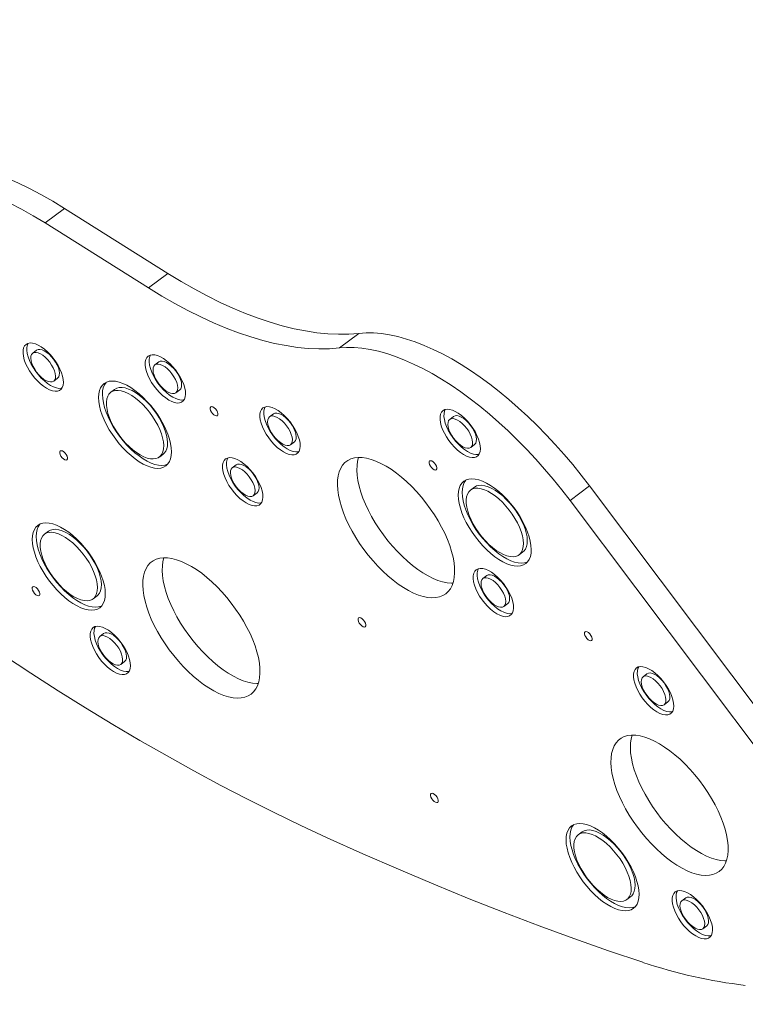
# Model space of a CAD drawing. Extents: x 5459245 to 5462690, y 5971016 to 5972523.
# Tile 174 of 198: x 5462454.671 to 5462455.065, y 5972218.264 to 5972218.8. Entities that reach past the tile are written whole.
import ezdxf

# ---------------------------------------------------------------- set-up
doc = ezdxf.new("R2010")
doc.units = 0
doc.layers.add('A_MAŁA ARCHITEKTURA', color=195, linetype='CONTINUOUS', lineweight=9)
doc.layers.add('ADT CCTV', color=102, linetype='CONTINUOUS')

# ---------------------------------------------------------------- blocks, each defined once
blk = doc.blocks.new('A$C8d9de67b')
at = {"layer": 'A_MAŁA ARCHITEKTURA', "linetype": 'Continuous'}
for p, q in [((958.5, -1035.89), (958.5, -1022.65)), ((1153.5, -1022.65), (958.5, -1022.65)), ((1153.5, -1035.89), (958.5, -1035.89)), ((884, -1059.07), (884, -1061.71)), ((903, -1061.71), (903, -1059.07)), ((1059, -1059.07), (1059, -1061.72)), ((1078, -1061.72), (1078, -1059.07)), ((816.92, -1086.34), (816.92, -1073.1)), ((921.5, -1073.15), (921.5, -1075.8)), ((965.5, -1075.8), (965.5, -1073.15)), ((964, -1096.63), (964, -1099.28)), ((983, -1099.28), (983, -1096.63)), ((1169, -1115.4), (1169, -1118.05)), ((1188, -1118.05), (1188, -1115.4)), ((728.49, -1136.48), (666.46, -1160.19)), ((728.49, -1149.72), (728.49, -1136.48)), ((824, -1136.53), (824, -1139.18)), ((843, -1139.18), (843, -1136.53)), ((1106.5, -1138.88), (1106.5, -1141.52)), ((1150.5, -1141.52), (1150.5, -1138.88)), ((728.49, -1149.72), (666.46, -1173.44)), ((666.46, -1173.44), (666.46, -1160.19)), ((764, -1169.4), (764, -1172.05)), ((783, -1172.05), (783, -1169.4)), ((834, -1169.4), (834, -1172.05)), ((853, -1172.05), (853, -1169.4)), ((761.5, -1197.56), (761.5, -1200.21)), ((805.5, -1200.21), (805.5, -1197.56)), ((719, -1218.69), (719, -1221.34)), ((738, -1221.34), (738, -1218.69)), ((801.5, -1272.68), (801.5, -1275.33)), ((845.5, -1275.33), (845.5, -1272.68)), ((864, -1282.06), (864, -1284.71)), ((883, -1284.71), (883, -1282.06))]:
    blk.add_line(p, q, dxfattribs=at)
at = {"layer": 'A_MAŁA ARCHITEKTURA', "linetype": 'Continuous', "flags": 128}
for points in [[(958.5, -1022.65), (951.16, -1022.73), (943.84, -1022.99), (936.56, -1023.42), (929.33, -1024.02), (922.17, -1024.79), (915.11, -1025.72), (908.15, -1026.82), (901.32, -1028.08), (894.63, -1029.5), (888.1, -1031.08), (881.75, -1032.8), (875.58, -1034.68), (869.63, -1036.69), (863.89, -1038.84), (858.4, -1041.12), (853.15, -1043.53), (848.16, -1046.06), (843.45, -1048.7), (839.02, -1051.45), (834.9, -1054.3), (831.08, -1057.25), (827.58, -1060.28), (824.41, -1063.38), (821.57, -1066.56), (819.07, -1069.8), (816.92, -1073.1)], [(958.5, -1035.89), (951.16, -1035.98), (943.84, -1036.24), (936.56, -1036.67), (929.33, -1037.27), (922.17, -1038.03), (915.11, -1038.97), (908.15, -1040.07), (901.32, -1041.33), (894.63, -1042.75), (888.1, -1044.32), (881.75, -1046.05), (875.58, -1047.92), (869.63, -1049.93), (863.89, -1052.08), (858.4, -1054.37), (853.15, -1056.78), (848.16, -1059.31), (843.45, -1061.95), (839.02, -1064.7), (834.9, -1067.55), (831.08, -1070.49), (827.58, -1073.52), (824.41, -1076.63), (821.57, -1079.81), (819.07, -1083.05), (816.92, -1086.34)], [(878, -1061.71), (878.18, -1060.6), (878.72, -1059.52), (879.61, -1058.49), (880.82, -1057.53), (882.33, -1056.67), (884.1, -1055.93), (886.1, -1055.32), (888.26, -1054.87), (890.55, -1054.57), (892.91, -1054.44), (895.28, -1054.49), (897.61, -1054.7), (899.84, -1055.07), (901.93, -1055.61), (903.81, -1056.28), (905.46, -1057.08), (906.82, -1058), (907.88, -1058.99), (908.59, -1060.06), (908.95, -1061.16), (908.95, -1062.27), (908.59, -1063.37), (907.88, -1064.43), (906.82, -1065.43), (905.46, -1066.34), (903.81, -1067.15), (901.93, -1067.82), (899.84, -1068.35), (897.61, -1068.73), (895.28, -1068.94), (892.91, -1068.99), (890.55, -1068.86), (888.26, -1068.56), (886.1, -1068.11), (884.1, -1067.5), (882.33, -1066.76), (880.82, -1065.9), (879.61, -1064.94), (878.72, -1063.91), (878.18, -1062.82), (878, -1061.71)], [(884, -1059.07), (884.18, -1058.2), (884.72, -1057.36), (885.6, -1056.59), (886.78, -1055.91), (888.22, -1055.36), (889.86, -1054.94), (891.65, -1054.69), (893.5, -1054.61), (895.35, -1054.69), (897.14, -1054.94), (898.78, -1055.36), (900.22, -1055.91), (901.4, -1056.59), (902.28, -1057.36), (902.82, -1058.2), (903, -1059.07), (903, -1059.07)], [(884, -1061.71), (884.18, -1060.84), (884.72, -1060.01), (885.6, -1059.24), (886.78, -1058.56), (888.22, -1058.01), (889.86, -1057.59), (891.65, -1057.34), (893.5, -1057.25), (895.35, -1057.34), (897.14, -1057.59), (898.78, -1058.01), (900.22, -1058.56), (901.4, -1059.24), (902.28, -1060.01), (902.82, -1060.84), (903, -1061.71), (902.82, -1062.58), (902.28, -1063.42), (901.4, -1064.19), (900.22, -1064.87), (898.78, -1065.42), (897.14, -1065.83), (895.35, -1066.09), (893.5, -1066.17), (891.65, -1066.09), (889.86, -1065.83), (888.22, -1065.42), (886.78, -1064.87), (885.6, -1064.19), (884.72, -1063.42), (884.18, -1062.58), (884, -1061.71)], [(1053, -1061.72), (1053.18, -1060.61), (1053.72, -1059.52), (1054.61, -1058.49), (1055.82, -1057.53), (1057.33, -1056.67), (1059.1, -1055.93), (1061.1, -1055.33), (1063.26, -1054.87), (1065.55, -1054.58), (1067.91, -1054.45), (1070.28, -1054.49), (1072.61, -1054.7), (1074.84, -1055.08), (1076.93, -1055.61), (1078.81, -1056.29), (1080.46, -1057.09), (1081.82, -1058), (1082.88, -1059), (1083.59, -1060.06), (1083.95, -1061.16), (1083.95, -1062.28), (1083.59, -1063.38), (1082.88, -1064.44), (1081.82, -1065.44), (1080.46, -1066.35), (1078.81, -1067.15), (1076.93, -1067.83), (1074.84, -1068.36), (1072.61, -1068.74), (1070.28, -1068.95), (1067.91, -1068.99), (1065.55, -1068.86), (1063.26, -1068.57), (1061.1, -1068.11), (1059.1, -1067.51), (1057.33, -1066.77), (1055.82, -1065.91), (1054.61, -1064.95), (1053.72, -1063.91), (1053.18, -1062.83), (1053, -1061.72)], [(1059, -1059.07), (1059.18, -1058.2), (1059.72, -1057.36), (1060.6, -1056.59), (1061.78, -1055.92), (1063.22, -1055.36), (1064.86, -1054.95), (1066.65, -1054.7), (1068.5, -1054.61), (1070.35, -1054.7), (1072.14, -1054.95), (1073.78, -1055.36), (1075.22, -1055.92), (1076.4, -1056.59), (1077.28, -1057.36), (1077.82, -1058.2), (1078, -1059.07), (1078, -1059.07)], [(1059, -1061.72), (1059.18, -1060.85), (1059.72, -1060.01), (1060.6, -1059.24), (1061.78, -1058.57), (1063.22, -1058.01), (1064.86, -1057.6), (1066.65, -1057.35), (1068.5, -1057.26), (1070.35, -1057.35), (1072.14, -1057.6), (1073.78, -1058.01), (1075.22, -1058.57), (1076.4, -1059.24), (1077.28, -1060.01), (1077.82, -1060.85), (1078, -1061.72), (1077.82, -1062.59), (1077.28, -1063.43), (1076.4, -1064.2), (1075.22, -1064.87), (1073.78, -1065.43), (1072.14, -1065.84), (1070.35, -1066.09), (1068.5, -1066.18), (1066.65, -1066.09), (1064.86, -1065.84), (1063.22, -1065.43), (1061.78, -1064.87), (1060.6, -1064.2), (1059.72, -1063.43), (1059.18, -1062.59), (1059, -1061.72)], [(908.74, -1060.39), (908.59, -1060.72), (907.88, -1061.79), (906.82, -1062.78), (905.46, -1063.69), (903.81, -1064.5), (901.93, -1065.17), (899.84, -1065.71), (897.61, -1066.08), (895.28, -1066.29), (892.91, -1066.34), (890.55, -1066.21), (888.26, -1065.91), (886.1, -1065.46), (884.1, -1064.85), (882.33, -1064.11), (880.82, -1063.25), (879.61, -1062.29), (878.72, -1061.26), (878.26, -1060.39)], [(915.5, -1075.8), (915.68, -1074.33), (916.2, -1072.87), (917.07, -1071.46), (918.27, -1070.09), (919.79, -1068.8), (921.61, -1067.6), (923.7, -1066.5), (926.04, -1065.52), (928.6, -1064.67), (931.35, -1063.95), (934.25, -1063.39), (937.27, -1062.98), (940.36, -1062.74), (943.5, -1062.65), (946.64, -1062.74), (949.73, -1062.98), (952.75, -1063.39), (955.65, -1063.95), (958.4, -1064.67), (960.96, -1065.52), (963.3, -1066.5), (965.39, -1067.6), (967.21, -1068.8), (968.73, -1070.09), (969.93, -1071.46), (970.8, -1072.87), (971.32, -1074.33), (971.5, -1075.8), (971.32, -1077.27), (970.8, -1078.72), (969.93, -1080.14), (968.73, -1081.5), (967.21, -1082.79), (965.39, -1083.99), (963.3, -1085.09), (960.96, -1086.08), (958.4, -1086.93), (955.65, -1087.64), (952.75, -1088.21), (949.73, -1088.61), (946.64, -1088.86), (943.5, -1088.94), (940.36, -1088.86), (937.27, -1088.61), (934.25, -1088.21), (931.35, -1087.64), (928.6, -1086.93), (926.04, -1086.08), (923.7, -1085.09), (921.61, -1083.99), (919.79, -1082.79), (918.27, -1081.5), (917.07, -1080.14), (916.2, -1078.72), (915.68, -1077.27), (915.5, -1075.8)], [(921.5, -1073.15), (921.68, -1071.83), (922.22, -1070.53), (923.11, -1069.27), (924.33, -1068.08), (925.87, -1066.97), (927.7, -1065.96), (929.78, -1065.07), (932.1, -1064.32), (934.59, -1063.7), (937.24, -1063.25), (939.99, -1062.95), (942.79, -1062.83), (945.61, -1062.87), (948.4, -1063.08), (951.1, -1063.46), (953.68, -1063.99), (956.09, -1064.68), (958.29, -1065.5), (960.25, -1066.45), (961.94, -1067.51), (963.32, -1068.67), (964.38, -1069.89), (965.09, -1071.17), (965.45, -1072.49), (965.5, -1073.15)], [(1083.74, -1060.39), (1083.59, -1060.73), (1082.88, -1061.79), (1081.82, -1062.79), (1080.46, -1063.7), (1078.81, -1064.5), (1076.93, -1065.18), (1074.84, -1065.71), (1072.61, -1066.09), (1070.28, -1066.3), (1067.91, -1066.34), (1065.55, -1066.21), (1063.26, -1065.92), (1061.1, -1065.46), (1059.1, -1064.86), (1057.33, -1064.12), (1055.82, -1063.26), (1054.61, -1062.3), (1053.72, -1061.27), (1053.26, -1060.39)], [(921.5, -1075.8), (921.68, -1074.48), (922.22, -1073.18), (923.11, -1071.92), (924.33, -1070.73), (925.87, -1069.62), (927.7, -1068.61), (929.78, -1067.72), (932.1, -1066.97), (934.59, -1066.35), (937.24, -1065.9), (939.99, -1065.6), (942.79, -1065.48), (945.61, -1065.52), (948.4, -1065.73), (951.1, -1066.11), (953.68, -1066.64), (956.09, -1067.33), (958.29, -1068.15), (960.25, -1069.1), (961.94, -1070.16), (963.32, -1071.32), (964.38, -1072.54), (965.09, -1073.82), (965.45, -1075.14), (965.45, -1076.46), (965.09, -1077.77), (964.38, -1079.05), (963.32, -1080.28), (961.94, -1081.43), (960.25, -1082.49), (958.29, -1083.44), (956.09, -1084.27), (953.68, -1084.96), (951.1, -1085.49), (948.4, -1085.87), (945.61, -1086.08), (942.79, -1086.12), (939.99, -1085.99), (937.24, -1085.7), (934.59, -1085.24), (932.1, -1084.63), (929.78, -1083.87), (927.7, -1082.98), (925.87, -1081.98), (924.33, -1080.87), (923.11, -1079.67), (922.22, -1078.42), (921.68, -1077.12), (921.5, -1075.8)], [(816.92, -1073.1), (813.97, -1077.71), (810.65, -1082.26), (806.96, -1086.74), (802.91, -1091.16), (798.49, -1095.5), (793.73, -1099.76), (788.62, -1103.93), (783.17, -1108.01), (777.39, -1111.98), (771.29, -1115.84), (764.88, -1119.6), (758.16, -1123.23), (751.16, -1126.74), (743.87, -1130.12), (736.31, -1133.37), (728.49, -1136.48)], [(971.36, -1074.47), (971.32, -1074.62), (970.8, -1076.07), (969.93, -1077.49), (968.73, -1078.85), (967.21, -1080.14), (965.39, -1081.35), (963.3, -1082.44), (960.96, -1083.43), (958.4, -1084.28), (955.65, -1084.99), (952.75, -1085.56), (949.73, -1085.96), (946.64, -1086.21), (943.5, -1086.29), (940.36, -1086.21), (937.27, -1085.96), (934.25, -1085.56), (931.35, -1084.99), (928.6, -1084.28), (926.04, -1083.43), (923.7, -1082.44), (921.61, -1081.35), (919.79, -1080.14), (918.27, -1078.85), (917.07, -1077.49), (916.2, -1076.07), (915.68, -1074.62), (915.64, -1074.47)], [(1026.5, -1072.28), (1026.32, -1071.8), (1025.8, -1071.37), (1025, -1071.06), (1024.02, -1070.89), (1022.98, -1070.89), (1022, -1071.06), (1021.2, -1071.37), (1020.68, -1071.8), (1020.5, -1072.28), (1020.68, -1072.76), (1021.2, -1073.18), (1022, -1073.5), (1022.98, -1073.66), (1024.02, -1073.66), (1025, -1073.5), (1025.8, -1073.18), (1026.32, -1072.76), (1026.5, -1072.28)], [(1168.5, -1092.23), (1168.32, -1090.36), (1167.8, -1088.51), (1166.92, -1086.69), (1165.71, -1084.91), (1164.17, -1083.18), (1162.3, -1081.53), (1160.14, -1079.96), (1157.69, -1078.49), (1154.97, -1077.13), (1152, -1075.88), (1148.81, -1074.76), (1145.42, -1073.78), (1141.86, -1072.94), (1138.16, -1072.26), (1134.34, -1071.73), (1130.44, -1071.36), (1126.48, -1071.15), (1122.5, -1071.11), (1118.53, -1071.23), (1114.6, -1071.52), (1110.74, -1071.97), (1106.97, -1072.58), (1103.34, -1073.34), (1099.86, -1074.25), (1096.57, -1075.3), (1093.49, -1076.49), (1090.64, -1077.8), (1088.05, -1079.21), (1085.74, -1080.74), (1083.73, -1082.35), (1082.02, -1084.04), (1080.64, -1085.79), (1079.6, -1087.59), (1078.9, -1089.43), (1078.54, -1091.3), (1078.54, -1093.16), (1078.9, -1095.03), (1079.6, -1096.87), (1080.64, -1098.67), (1082.02, -1100.42), (1083.73, -1102.11), (1085.74, -1103.72), (1088.05, -1105.24), (1090.64, -1106.66), (1093.49, -1107.97), (1096.57, -1109.15), (1099.86, -1110.21), (1103.34, -1111.12), (1106.97, -1111.88), (1110.74, -1112.49), (1114.6, -1112.94), (1118.53, -1113.23), (1122.5, -1113.35), (1126.48, -1113.31), (1130.44, -1113.1), (1134.34, -1112.73), (1138.16, -1112.2), (1141.86, -1111.52), (1145.42, -1110.68), (1148.81, -1109.7), (1152, -1108.58), (1154.97, -1107.33), (1157.69, -1105.97), (1160.14, -1104.5), (1162.3, -1102.93), (1164.17, -1101.28), (1165.71, -1099.55), (1166.92, -1097.77), (1167.8, -1095.95), (1168.32, -1094.1), (1168.5, -1092.23)], [(816.92, -1086.34), (813.97, -1090.95), (810.65, -1095.5), (806.96, -1099.99), (802.91, -1104.41), (798.49, -1108.75), (793.73, -1113.01), (788.62, -1117.18), (783.17, -1121.25), (777.39, -1125.22), (771.29, -1129.09), (764.88, -1132.84), (758.16, -1136.48), (751.16, -1139.99), (743.87, -1143.37), (736.31, -1146.61), (728.49, -1149.72)], [(901.5, -1084.01), (901.32, -1083.53), (900.8, -1083.11), (900, -1082.79), (899.02, -1082.63), (897.98, -1082.63), (897, -1082.79), (896.2, -1083.11), (895.68, -1083.53), (895.5, -1084.01), (895.68, -1084.5), (896.2, -1084.92), (897, -1085.23), (897.98, -1085.4), (899.02, -1085.4), (900, -1085.23), (900.8, -1084.92), (901.32, -1084.5), (901.5, -1084.01)], [(1080.77, -1085.61), (1082.02, -1087.18), (1083.73, -1088.87), (1085.74, -1090.48), (1088.05, -1092), (1090.64, -1093.42), (1093.49, -1094.73), (1096.57, -1095.91), (1099.86, -1096.96), (1103.34, -1097.87), (1106.97, -1098.63), (1110.74, -1099.24), (1114.6, -1099.69), (1118.53, -1099.98), (1122.5, -1100.11), (1126.48, -1100.07), (1130.44, -1099.86), (1134.34, -1099.49), (1138.16, -1098.96), (1141.86, -1098.27), (1145.42, -1097.44), (1148.81, -1096.45), (1152, -1095.33), (1154.97, -1094.09), (1157.69, -1092.72), (1160.14, -1091.25), (1162.3, -1089.68), (1164.17, -1088.03), (1165.71, -1086.31), (1166.23, -1085.61)], [(958, -1099.28), (958.18, -1098.17), (958.72, -1097.08), (959.61, -1096.05), (960.82, -1095.09), (962.33, -1094.23), (964.1, -1093.49), (966.1, -1092.88), (968.26, -1092.43), (970.55, -1092.13), (972.91, -1092.01), (975.28, -1092.05), (977.61, -1092.26), (979.84, -1092.64), (981.93, -1093.17), (983.81, -1093.84), (985.46, -1094.65), (986.82, -1095.56), (987.88, -1096.56), (988.59, -1097.62), (988.95, -1098.72), (988.95, -1099.83), (988.59, -1100.94), (987.88, -1102), (986.82, -1103), (985.46, -1103.91), (983.81, -1104.71), (981.93, -1105.39), (979.84, -1105.92), (977.61, -1106.29), (975.28, -1106.51), (972.91, -1106.55), (970.55, -1106.42), (968.26, -1106.13), (966.1, -1105.67), (964.1, -1105.06), (962.33, -1104.32), (960.82, -1103.46), (959.61, -1102.51), (958.72, -1101.47), (958.18, -1100.39), (958, -1099.28)], [(964, -1096.63), (964.18, -1095.76), (964.72, -1094.92), (965.6, -1094.15), (966.78, -1093.47), (968.22, -1092.92), (969.86, -1092.51), (971.65, -1092.25), (973.5, -1092.17), (975.35, -1092.25), (977.14, -1092.51), (978.78, -1092.92), (980.22, -1093.47), (981.4, -1094.15), (982.28, -1094.92), (982.82, -1095.76), (983, -1096.63), (983, -1096.63)], [(964, -1099.28), (964.18, -1098.41), (964.72, -1097.57), (965.6, -1096.8), (966.78, -1096.12), (968.22, -1095.57), (969.86, -1095.16), (971.65, -1094.9), (973.5, -1094.82), (975.35, -1094.9), (977.14, -1095.16), (978.78, -1095.57), (980.22, -1096.12), (981.4, -1096.8), (982.28, -1097.57), (982.82, -1098.41), (983, -1099.28), (982.82, -1100.15), (982.28, -1100.98), (981.4, -1101.75), (980.22, -1102.43), (978.78, -1102.99), (977.14, -1103.4), (975.35, -1103.65), (973.5, -1103.74), (971.65, -1103.65), (969.86, -1103.4), (968.22, -1102.99), (966.78, -1102.43), (965.6, -1101.75), (964.72, -1100.98), (964.18, -1100.15), (964, -1099.28)], [(958.5, -1120.4), (958.32, -1118.53), (957.8, -1116.68), (956.92, -1114.85), (955.71, -1113.07), (954.17, -1111.35), (952.3, -1109.7), (950.14, -1108.13), (947.69, -1106.66), (944.97, -1105.3), (942, -1104.05), (938.81, -1102.93), (935.42, -1101.95), (931.86, -1101.11), (928.16, -1100.42), (924.34, -1099.89), (920.44, -1099.52), (916.48, -1099.32), (912.5, -1099.28), (908.53, -1099.4), (904.6, -1099.69), (900.74, -1100.14), (896.97, -1100.75), (893.34, -1101.51), (889.86, -1102.42), (886.57, -1103.47), (883.49, -1104.66), (880.64, -1105.96), (878.05, -1107.38), (875.74, -1108.9), (873.73, -1110.52), (872.02, -1112.21), (870.64, -1113.96), (869.6, -1115.76), (868.9, -1117.6), (868.54, -1119.46), (868.54, -1121.33), (868.9, -1123.19), (869.6, -1125.03), (870.64, -1126.84), (872.02, -1128.59), (873.73, -1130.28), (875.74, -1131.89), (878.05, -1133.41), (880.64, -1134.83), (883.49, -1136.14), (886.57, -1137.32), (889.86, -1138.37), (893.34, -1139.28), (896.97, -1140.05), (900.74, -1140.66), (904.6, -1141.11), (908.53, -1141.4), (912.5, -1141.52), (916.48, -1141.48), (920.44, -1141.27), (924.34, -1140.9), (928.16, -1140.37), (931.86, -1139.69), (935.42, -1138.85), (938.81, -1137.87), (942, -1136.75), (944.97, -1135.5), (947.69, -1134.14), (950.14, -1132.66), (952.3, -1131.1), (954.17, -1129.44), (955.71, -1127.72), (956.92, -1125.94), (957.8, -1124.12), (958.32, -1122.27), (958.5, -1120.4)], [(988.74, -1097.95), (988.59, -1098.29), (987.88, -1099.35), (986.82, -1100.35), (985.46, -1101.26), (983.81, -1102.06), (981.93, -1102.74), (979.84, -1103.27), (977.61, -1103.64), (975.28, -1103.86), (972.91, -1103.9), (970.55, -1103.77), (968.26, -1103.48), (966.1, -1103.02), (964.1, -1102.42), (962.33, -1101.67), (960.82, -1100.81), (959.61, -1099.86), (958.72, -1098.82), (958.26, -1097.95)], [(1163, -1118.05), (1163.18, -1116.94), (1163.72, -1115.86), (1164.61, -1114.82), (1165.82, -1113.86), (1167.33, -1113), (1169.1, -1112.26), (1171.1, -1111.66), (1173.26, -1111.2), (1175.55, -1110.91), (1177.91, -1110.78), (1180.28, -1110.82), (1182.61, -1111.03), (1184.84, -1111.41), (1186.93, -1111.94), (1188.81, -1112.62), (1190.46, -1113.42), (1191.82, -1114.33), (1192.88, -1115.33), (1193.59, -1116.39), (1193.95, -1117.49), (1193.95, -1118.61), (1193.59, -1119.71), (1192.88, -1120.77), (1191.82, -1121.77), (1190.46, -1122.68), (1188.81, -1123.48), (1186.93, -1124.16), (1184.84, -1124.69), (1182.61, -1125.07), (1180.28, -1125.28), (1177.91, -1125.32), (1175.55, -1125.19), (1173.26, -1124.9), (1171.1, -1124.44), (1169.1, -1123.84), (1167.33, -1123.1), (1165.82, -1122.24), (1164.61, -1121.28), (1163.72, -1120.25), (1163.18, -1119.16), (1163, -1118.05)], [(1169, -1115.4), (1169.18, -1114.53), (1169.72, -1113.69), (1170.6, -1112.92), (1171.78, -1112.25), (1173.22, -1111.69), (1174.86, -1111.28), (1176.65, -1111.03), (1178.5, -1110.94), (1180.35, -1111.03), (1182.14, -1111.28), (1183.78, -1111.69), (1185.22, -1112.25), (1186.4, -1112.92), (1187.28, -1113.69), (1187.82, -1114.53), (1188, -1115.4), (1188, -1115.4)], [(870.77, -1113.78), (872.02, -1115.35), (873.73, -1117.04), (875.74, -1118.65), (878.05, -1120.17), (880.64, -1121.59), (883.49, -1122.9), (886.57, -1124.08), (889.86, -1125.13), (893.34, -1126.04), (896.97, -1126.8), (900.74, -1127.41), (904.6, -1127.86), (908.53, -1128.15), (912.5, -1128.27), (916.48, -1128.23), (920.44, -1128.03), (924.34, -1127.66), (928.16, -1127.13), (931.86, -1126.44), (935.42, -1125.6), (938.81, -1124.62), (942, -1123.5), (944.97, -1122.26), (947.69, -1120.89), (950.14, -1119.42), (952.3, -1117.85), (954.17, -1116.2), (955.71, -1114.48), (956.23, -1113.78)], [(1193.74, -1116.73), (1193.59, -1117.06), (1192.88, -1118.12), (1191.82, -1119.12), (1190.46, -1120.03), (1188.81, -1120.83), (1186.93, -1121.51), (1184.84, -1122.04), (1182.61, -1122.42), (1180.28, -1122.63), (1177.91, -1122.67), (1175.55, -1122.55), (1173.26, -1122.25), (1171.1, -1121.79), (1169.1, -1121.19), (1167.33, -1120.45), (1165.82, -1119.59), (1164.61, -1118.63), (1163.72, -1117.6), (1163.26, -1116.73)], [(1169, -1118.05), (1169.18, -1117.18), (1169.72, -1116.34), (1170.6, -1115.57), (1171.78, -1114.9), (1173.22, -1114.34), (1174.86, -1113.93), (1176.65, -1113.68), (1178.5, -1113.59), (1180.35, -1113.68), (1182.14, -1113.93), (1183.78, -1114.34), (1185.22, -1114.9), (1186.4, -1115.57), (1187.28, -1116.34), (1187.82, -1117.18), (1188, -1118.05), (1187.82, -1118.92), (1187.28, -1119.76), (1186.4, -1120.53), (1185.22, -1121.2), (1183.78, -1121.76), (1182.14, -1122.17), (1180.35, -1122.42), (1178.5, -1122.51), (1176.65, -1122.42), (1174.86, -1122.17), (1173.22, -1121.76), (1171.78, -1121.2), (1170.6, -1120.53), (1169.72, -1119.76), (1169.18, -1118.92), (1169, -1118.05)], [(1100.5, -1141.52), (1100.68, -1140.05), (1101.2, -1138.6), (1102.07, -1137.18), (1103.27, -1135.82), (1104.79, -1134.53), (1106.61, -1133.33), (1108.7, -1132.23), (1111.04, -1131.25), (1113.6, -1130.39), (1116.35, -1129.68), (1119.25, -1129.12), (1122.27, -1128.71), (1125.36, -1128.46), (1128.5, -1128.38), (1131.64, -1128.46), (1134.73, -1128.71), (1137.75, -1129.12), (1140.65, -1129.68), (1143.4, -1130.39), (1145.96, -1131.25), (1148.3, -1132.23), (1150.39, -1133.33), (1152.21, -1134.53), (1153.73, -1135.82), (1154.93, -1137.18), (1155.8, -1138.6), (1156.32, -1140.05), (1156.5, -1141.52), (1156.32, -1143), (1155.8, -1144.45), (1154.93, -1145.87), (1153.73, -1147.23), (1152.21, -1148.52), (1150.39, -1149.72), (1148.3, -1150.82), (1145.96, -1151.8), (1143.4, -1152.65), (1140.65, -1153.37), (1137.75, -1153.93), (1134.73, -1154.34), (1131.64, -1154.59), (1128.5, -1154.67), (1125.36, -1154.59), (1122.27, -1154.34), (1119.25, -1153.93), (1116.35, -1153.37), (1113.6, -1152.65), (1111.04, -1151.8), (1108.7, -1150.82), (1106.61, -1149.72), (1104.79, -1148.52), (1103.27, -1147.23), (1102.07, -1145.87), (1101.2, -1144.45), (1100.68, -1143), (1100.5, -1141.52)], [(1106.5, -1138.88), (1106.68, -1137.55), (1107.22, -1136.26), (1108.11, -1135), (1109.33, -1133.81), (1110.87, -1132.7), (1112.7, -1131.69), (1114.78, -1130.8), (1117.1, -1130.04), (1119.59, -1129.43), (1122.24, -1128.97), (1124.99, -1128.68), (1127.79, -1128.55), (1130.61, -1128.59), (1133.4, -1128.81), (1136.1, -1129.18), (1138.68, -1129.72), (1141.09, -1130.4), (1143.29, -1131.23), (1145.25, -1132.18), (1146.94, -1133.24), (1148.32, -1134.39), (1149.38, -1135.62), (1150.09, -1136.9), (1150.45, -1138.21), (1150.5, -1138.88)], [(818, -1139.18), (818.18, -1138.07), (818.72, -1136.98), (819.61, -1135.95), (820.82, -1134.99), (822.33, -1134.13), (824.1, -1133.39), (826.1, -1132.78), (828.26, -1132.33), (830.55, -1132.03), (832.91, -1131.91), (835.28, -1131.95), (837.61, -1132.16), (839.84, -1132.54), (841.93, -1133.07), (843.81, -1133.74), (845.46, -1134.55), (846.82, -1135.46), (847.88, -1136.46), (848.59, -1137.52), (848.95, -1138.62), (848.95, -1139.73), (848.59, -1140.83), (847.88, -1141.9), (846.82, -1142.9), (845.46, -1143.81), (843.81, -1144.61), (841.93, -1145.28), (839.84, -1145.82), (837.61, -1146.19), (835.28, -1146.41), (832.91, -1146.45), (830.55, -1146.32), (828.26, -1146.03), (826.1, -1145.57), (824.1, -1144.96), (822.33, -1144.22), (820.82, -1143.36), (819.61, -1142.41), (818.72, -1141.37), (818.18, -1140.29), (818, -1139.18)], [(824, -1136.53), (824.18, -1135.66), (824.72, -1134.82), (825.6, -1134.05), (826.78, -1133.37), (828.22, -1132.82), (829.86, -1132.41), (831.65, -1132.15), (833.5, -1132.07), (835.35, -1132.15), (837.14, -1132.41), (838.78, -1132.82), (840.22, -1133.37), (841.4, -1134.05), (842.28, -1134.82), (842.82, -1135.66), (843, -1136.53), (843, -1136.53)], [(824, -1139.18), (824.18, -1138.31), (824.72, -1137.47), (825.6, -1136.7), (826.78, -1136.02), (828.22, -1135.47), (829.86, -1135.06), (831.65, -1134.8), (833.5, -1134.72), (835.35, -1134.8), (837.14, -1135.06), (838.78, -1135.47), (840.22, -1136.02), (841.4, -1136.7), (842.28, -1137.47), (842.82, -1138.31), (843, -1139.18), (842.82, -1140.05), (842.28, -1140.88), (841.4, -1141.65), (840.22, -1142.33), (838.78, -1142.89), (837.14, -1143.3), (835.35, -1143.55), (833.5, -1143.64), (831.65, -1143.55), (829.86, -1143.3), (828.22, -1142.89), (826.78, -1142.33), (825.6, -1141.65), (824.72, -1140.88), (824.18, -1140.05), (824, -1139.18)], [(1106.5, -1141.52), (1106.68, -1140.2), (1107.22, -1138.9), (1108.11, -1137.65), (1109.33, -1136.46), (1110.87, -1135.35), (1112.7, -1134.34), (1114.78, -1133.45), (1117.1, -1132.69), (1119.59, -1132.08), (1122.24, -1131.62), (1124.99, -1131.33), (1127.79, -1131.2), (1130.61, -1131.24), (1133.4, -1131.45), (1136.1, -1131.83), (1138.68, -1132.37), (1141.09, -1133.05), (1143.29, -1133.88), (1145.25, -1134.83), (1146.94, -1135.89), (1148.32, -1137.04), (1149.38, -1138.27), (1150.09, -1139.55), (1150.45, -1140.86), (1150.45, -1142.19), (1150.09, -1143.5), (1149.38, -1144.78), (1148.32, -1146.01), (1146.94, -1147.16), (1145.25, -1148.22), (1143.29, -1149.17), (1141.09, -1150), (1138.68, -1150.68), (1136.1, -1151.22), (1133.4, -1151.59), (1130.61, -1151.8), (1127.79, -1151.85), (1124.99, -1151.72), (1122.24, -1151.43), (1119.59, -1150.97), (1117.1, -1150.36), (1114.78, -1149.6), (1112.7, -1148.71), (1110.87, -1147.7), (1109.33, -1146.59), (1108.11, -1145.4), (1107.22, -1144.14), (1106.68, -1142.84), (1106.5, -1141.52)], [(848.74, -1137.85), (848.59, -1138.19), (847.88, -1139.25), (846.82, -1140.25), (845.46, -1141.16), (843.81, -1141.96), (841.93, -1142.64), (839.84, -1143.17), (837.61, -1143.54), (835.28, -1143.76), (832.91, -1143.8), (830.55, -1143.67), (828.26, -1143.38), (826.1, -1142.92), (824.1, -1142.32), (822.33, -1141.57), (820.82, -1140.71), (819.61, -1139.76), (818.72, -1138.72), (818.26, -1137.85)], [(1156.36, -1140.2), (1156.32, -1140.35), (1155.8, -1141.8), (1154.93, -1143.22), (1153.73, -1144.58), (1152.21, -1145.87), (1150.39, -1147.07), (1148.3, -1148.17), (1145.96, -1149.15), (1143.4, -1150.01), (1140.65, -1150.72), (1137.75, -1151.28), (1134.73, -1151.69), (1131.64, -1151.94), (1128.5, -1152.02), (1125.36, -1151.94), (1122.27, -1151.69), (1119.25, -1151.28), (1116.35, -1150.72), (1113.6, -1150.01), (1111.04, -1149.15), (1108.7, -1148.17), (1106.61, -1147.07), (1104.79, -1145.87), (1103.27, -1144.58), (1102.07, -1143.22), (1101.2, -1141.8), (1100.68, -1140.35), (1100.64, -1140.2)], [(1025.72, -1251.63), (1044.39, -1241.34), (1062.76, -1230.93), (1080.85, -1220.41), (1098.64, -1209.78), (1116.13, -1199.05), (1133.32, -1188.2), (1150.2, -1177.26), (1166.78, -1166.2), (1183.06, -1155.05)], [(666.46, -1160.19), (659.47, -1162.98), (652.75, -1165.91), (646.3, -1168.98), (640.15, -1172.17), (634.29, -1175.48), (628.74, -1178.91), (623.51, -1182.45), (618.62, -1186.09), (614.06, -1189.82), (609.85, -1193.65), (606, -1197.55), (602.51, -1201.54), (599.39, -1205.58), (596.64, -1209.69), (594.28, -1213.85)], [(806.5, -1161.48), (806.32, -1160.99), (805.8, -1160.57), (805, -1160.26), (804.02, -1160.09), (802.98, -1160.09), (802, -1160.26), (801.2, -1160.57), (800.68, -1160.99), (800.5, -1161.48), (800.68, -1161.96), (801.2, -1162.38), (802, -1162.7), (802.98, -1162.86), (804.02, -1162.86), (805, -1162.7), (805.8, -1162.38), (806.32, -1161.96), (806.5, -1161.48)], [(758, -1172.05), (758.18, -1170.93), (758.72, -1169.85), (759.61, -1168.82), (760.82, -1167.86), (762.33, -1167), (764.1, -1166.26), (766.1, -1165.65), (768.26, -1165.2), (770.55, -1164.9), (772.91, -1164.77), (775.28, -1164.82), (777.61, -1165.03), (779.84, -1165.41), (781.93, -1165.94), (783.81, -1166.61), (785.46, -1167.42), (786.82, -1168.33), (787.88, -1169.33), (788.59, -1170.39), (788.95, -1171.49), (788.95, -1172.6), (788.59, -1173.7), (787.88, -1174.77), (786.82, -1175.76), (785.46, -1176.68), (783.81, -1177.48), (781.93, -1178.15), (779.84, -1178.69), (777.61, -1179.06), (775.28, -1179.27), (772.91, -1179.32), (770.55, -1179.19), (768.26, -1178.89), (766.1, -1178.44), (764.1, -1177.83), (762.33, -1177.09), (760.82, -1176.23), (759.61, -1175.27), (758.72, -1174.24), (758.18, -1173.16), (758, -1172.05)], [(764, -1169.4), (764.18, -1168.53), (764.72, -1167.69), (765.6, -1166.92), (766.78, -1166.24), (768.22, -1165.69), (769.86, -1165.28), (771.65, -1165.02), (773.5, -1164.94), (775.35, -1165.02), (777.14, -1165.28), (778.78, -1165.69), (780.22, -1166.24), (781.4, -1166.92), (782.28, -1167.69), (782.82, -1168.53), (783, -1169.4), (783, -1169.4)], [(828, -1172.05), (828.18, -1170.93), (828.72, -1169.85), (829.61, -1168.82), (830.82, -1167.86), (832.33, -1167), (834.1, -1166.26), (836.1, -1165.65), (838.26, -1165.2), (840.55, -1164.9), (842.91, -1164.77), (845.28, -1164.82), (847.61, -1165.03), (849.84, -1165.41), (851.93, -1165.94), (853.81, -1166.61), (855.46, -1167.42), (856.82, -1168.33), (857.88, -1169.33), (858.59, -1170.39), (858.95, -1171.49), (858.95, -1172.6), (858.59, -1173.7), (857.88, -1174.77), (856.82, -1175.76), (855.46, -1176.68), (853.81, -1177.48), (851.93, -1178.15), (849.84, -1178.69), (847.61, -1179.06), (845.28, -1179.27), (842.91, -1179.32), (840.55, -1179.19), (838.26, -1178.89), (836.1, -1178.44), (834.1, -1177.83), (832.33, -1177.09), (830.82, -1176.23), (829.61, -1175.27), (828.72, -1174.24), (828.18, -1173.16), (828, -1172.05)], [(834, -1169.4), (834.18, -1168.53), (834.72, -1167.69), (835.6, -1166.92), (836.78, -1166.24), (838.22, -1165.69), (839.86, -1165.28), (841.65, -1165.02), (843.5, -1164.94), (845.35, -1165.02), (847.14, -1165.28), (848.78, -1165.69), (850.22, -1166.24), (851.4, -1166.92), (852.28, -1167.69), (852.82, -1168.53), (853, -1169.4), (853, -1169.4)], [(946.5, -1166.17), (946.32, -1165.69), (945.8, -1165.27), (945, -1164.95), (944.02, -1164.78), (942.98, -1164.78), (942, -1164.95), (941.2, -1165.27), (940.68, -1165.69), (940.5, -1166.17), (940.68, -1166.65), (941.2, -1167.08), (942, -1167.39), (942.98, -1167.56), (944.02, -1167.56), (945, -1167.39), (945.8, -1167.08), (946.32, -1166.65), (946.5, -1166.17)], [(788.74, -1170.72), (788.59, -1171.05), (787.88, -1172.12), (786.82, -1173.11), (785.46, -1174.03), (783.81, -1174.83), (781.93, -1175.5), (779.84, -1176.04), (777.61, -1176.41), (775.28, -1176.63), (772.91, -1176.67), (770.55, -1176.54), (768.26, -1176.24), (766.1, -1175.79), (764.1, -1175.18), (762.33, -1174.44), (760.82, -1173.58), (759.61, -1172.63), (758.72, -1171.59), (758.26, -1170.72)], [(764, -1172.05), (764.18, -1171.18), (764.72, -1170.34), (765.6, -1169.57), (766.78, -1168.89), (768.22, -1168.34), (769.86, -1167.92), (771.65, -1167.67), (773.5, -1167.59), (775.35, -1167.67), (777.14, -1167.92), (778.78, -1168.34), (780.22, -1168.89), (781.4, -1169.57), (782.28, -1170.34), (782.82, -1171.18), (783, -1172.05), (782.82, -1172.92), (782.28, -1173.75), (781.4, -1174.52), (780.22, -1175.2), (778.78, -1175.75), (777.14, -1176.17), (775.35, -1176.42), (773.5, -1176.51), (771.65, -1176.42), (769.86, -1176.17), (768.22, -1175.75), (766.78, -1175.2), (765.6, -1174.52), (764.72, -1173.75), (764.18, -1172.92), (764, -1172.05)], [(858.74, -1170.72), (858.59, -1171.05), (857.88, -1172.12), (856.82, -1173.11), (855.46, -1174.03), (853.81, -1174.83), (851.93, -1175.5), (849.84, -1176.04), (847.61, -1176.41), (845.28, -1176.63), (842.91, -1176.67), (840.55, -1176.54), (838.26, -1176.24), (836.1, -1175.79), (834.1, -1175.18), (832.33, -1174.44), (830.82, -1173.58), (829.61, -1172.63), (828.72, -1171.59), (828.26, -1170.72)], [(834, -1172.05), (834.18, -1171.18), (834.72, -1170.34), (835.6, -1169.57), (836.78, -1168.89), (838.22, -1168.34), (839.86, -1167.92), (841.65, -1167.67), (843.5, -1167.59), (845.35, -1167.67), (847.14, -1167.92), (848.78, -1168.34), (850.22, -1168.89), (851.4, -1169.57), (852.28, -1170.34), (852.82, -1171.18), (853, -1172.05), (852.82, -1172.92), (852.28, -1173.75), (851.4, -1174.52), (850.22, -1175.2), (848.78, -1175.75), (847.14, -1176.17), (845.35, -1176.42), (843.5, -1176.51), (841.65, -1176.42), (839.86, -1176.17), (838.22, -1175.75), (836.78, -1175.2), (835.6, -1174.52), (834.72, -1173.75), (834.18, -1172.92), (834, -1172.05)], [(666.46, -1173.44), (659.47, -1176.23), (652.75, -1179.16), (646.3, -1182.22), (640.15, -1185.41), (634.29, -1188.72), (628.74, -1192.15), (623.51, -1195.69), (618.62, -1199.33), (614.06, -1203.07), (609.85, -1206.89), (606, -1210.8), (602.51, -1214.78), (599.39, -1218.83), (596.64, -1222.94), (594.28, -1227.1)], [(755.5, -1200.21), (755.68, -1198.74), (756.2, -1197.29), (757.07, -1195.87), (758.27, -1194.51), (759.79, -1193.22), (761.61, -1192.02), (763.7, -1190.92), (766.04, -1189.94), (768.6, -1189.08), (771.35, -1188.37), (774.25, -1187.81), (777.27, -1187.4), (780.36, -1187.15), (783.5, -1187.07), (786.64, -1187.15), (789.73, -1187.4), (792.75, -1187.81), (795.65, -1188.37), (798.4, -1189.08), (800.96, -1189.94), (803.3, -1190.92), (805.39, -1192.02), (807.21, -1193.22), (808.73, -1194.51), (809.93, -1195.87), (810.8, -1197.29), (811.32, -1198.74), (811.5, -1200.21), (811.32, -1201.69), (810.8, -1203.14), (809.93, -1204.56), (808.73, -1205.92), (807.21, -1207.21), (805.39, -1208.41), (803.3, -1209.51), (800.96, -1210.49), (798.4, -1211.34), (795.65, -1212.06), (792.75, -1212.62), (789.73, -1213.03), (786.64, -1213.28), (783.5, -1213.36), (780.36, -1213.28), (777.27, -1213.03), (774.25, -1212.62), (771.35, -1212.06), (768.6, -1211.34), (766.04, -1210.49), (763.7, -1209.51), (761.61, -1208.41), (759.79, -1207.21), (758.27, -1205.92), (757.07, -1204.56), (756.2, -1203.14), (755.68, -1201.69), (755.5, -1200.21)], [(761.5, -1197.56), (761.68, -1196.24), (762.22, -1194.94), (763.11, -1193.69), (764.33, -1192.5), (765.87, -1191.39), (767.7, -1190.38), (769.78, -1189.49), (772.1, -1188.73), (774.59, -1188.12), (777.24, -1187.66), (779.99, -1187.37), (782.79, -1187.24), (785.61, -1187.28), (788.4, -1187.5), (791.1, -1187.87), (793.68, -1188.41), (796.09, -1189.09), (798.29, -1189.92), (800.25, -1190.87), (801.94, -1191.93), (803.32, -1193.08), (804.38, -1194.31), (805.09, -1195.59), (805.45, -1196.9), (805.5, -1197.56)], [(761.5, -1200.21), (761.68, -1198.89), (762.22, -1197.59), (763.11, -1196.34), (764.33, -1195.15), (765.87, -1194.04), (767.7, -1193.03), (769.78, -1192.14), (772.1, -1191.38), (774.59, -1190.77), (777.24, -1190.31), (779.99, -1190.02), (782.79, -1189.89), (785.61, -1189.93), (788.4, -1190.14), (791.1, -1190.52), (793.68, -1191.06), (796.09, -1191.74), (798.29, -1192.57), (800.25, -1193.52), (801.94, -1194.58), (803.32, -1195.73), (804.38, -1196.96), (805.09, -1198.24), (805.45, -1199.55), (805.45, -1200.88), (805.09, -1202.19), (804.38, -1203.47), (803.32, -1204.69), (801.94, -1205.85), (800.25, -1206.91), (798.29, -1207.86), (796.09, -1208.68), (793.68, -1209.37), (791.1, -1209.91), (788.4, -1210.28), (785.61, -1210.49), (782.79, -1210.54), (779.99, -1210.41), (777.24, -1210.11), (774.59, -1209.66), (772.1, -1209.05), (769.78, -1208.29), (767.7, -1207.4), (765.87, -1206.39), (764.33, -1205.28), (763.11, -1204.09), (762.22, -1202.83), (761.68, -1201.53), (761.5, -1200.21)], [(1046.5, -1191.99), (1046.32, -1191.51), (1045.8, -1191.09), (1045, -1190.77), (1044.02, -1190.61), (1042.98, -1190.61), (1042, -1190.77), (1041.2, -1191.09), (1040.68, -1191.51), (1040.5, -1191.99), (1040.68, -1192.47), (1041.2, -1192.9), (1042, -1193.21), (1042.98, -1193.38), (1044.02, -1193.38), (1045, -1193.21), (1045.8, -1192.9), (1046.32, -1192.47), (1046.5, -1191.99)], [(811.36, -1198.89), (811.32, -1199.04), (810.8, -1200.49), (809.93, -1201.91), (808.73, -1203.27), (807.21, -1204.56), (805.39, -1205.76), (803.3, -1206.86), (800.96, -1207.84), (798.4, -1208.7), (795.65, -1209.41), (792.75, -1209.97), (789.73, -1210.38), (786.64, -1210.63), (783.5, -1210.71), (780.36, -1210.63), (777.27, -1210.38), (774.25, -1209.97), (771.35, -1209.41), (768.6, -1208.7), (766.04, -1207.84), (763.7, -1206.86), (761.61, -1205.76), (759.79, -1204.56), (758.27, -1203.27), (757.07, -1201.91), (756.2, -1200.49), (755.68, -1199.04), (755.64, -1198.89)], [(713, -1221.34), (713.18, -1220.23), (713.72, -1219.14), (714.61, -1218.11), (715.82, -1217.15), (717.33, -1216.29), (719.1, -1215.55), (721.1, -1214.95), (723.26, -1214.49), (725.55, -1214.2), (727.91, -1214.07), (730.28, -1214.11), (732.61, -1214.32), (734.84, -1214.7), (736.93, -1215.23), (738.81, -1215.91), (740.46, -1216.71), (741.82, -1217.62), (742.88, -1218.62), (743.59, -1219.68), (743.95, -1220.78), (743.95, -1221.9), (743.59, -1223), (742.88, -1224.06), (741.82, -1225.06), (740.46, -1225.97), (738.81, -1226.77), (736.93, -1227.45), (734.84, -1227.98), (732.61, -1228.36), (730.28, -1228.57), (727.91, -1228.61), (725.55, -1228.48), (723.26, -1228.19), (721.1, -1227.73), (719.1, -1227.13), (717.33, -1226.39), (715.82, -1225.53), (714.61, -1224.57), (713.72, -1223.54), (713.18, -1222.45), (713, -1221.34)], [(719, -1218.69), (719.18, -1217.82), (719.72, -1216.98), (720.6, -1216.21), (721.78, -1215.54), (723.22, -1214.98), (724.86, -1214.57), (726.65, -1214.32), (728.5, -1214.23), (730.35, -1214.32), (732.14, -1214.57), (733.78, -1214.98), (735.22, -1215.54), (736.4, -1216.21), (737.28, -1216.98), (737.82, -1217.82), (738, -1218.69), (738, -1218.69)], [(743.74, -1220.02), (743.59, -1220.35), (742.88, -1221.41), (741.82, -1222.41), (740.46, -1223.32), (738.81, -1224.12), (736.93, -1224.8), (734.84, -1225.33), (732.61, -1225.71), (730.28, -1225.92), (727.91, -1225.96), (725.55, -1225.83), (723.26, -1225.54), (721.1, -1225.08), (719.1, -1224.48), (717.33, -1223.74), (715.82, -1222.88), (714.61, -1221.92), (713.72, -1220.89), (713.26, -1220.02)], [(719, -1221.34), (719.18, -1220.47), (719.72, -1219.63), (720.6, -1218.86), (721.78, -1218.19), (723.22, -1217.63), (724.86, -1217.22), (726.65, -1216.97), (728.5, -1216.88), (730.35, -1216.97), (732.14, -1217.22), (733.78, -1217.63), (735.22, -1218.19), (736.4, -1218.86), (737.28, -1219.63), (737.82, -1220.47), (738, -1221.34), (737.82, -1222.21), (737.28, -1223.05), (736.4, -1223.82), (735.22, -1224.49), (733.78, -1225.05), (732.14, -1225.46), (730.35, -1225.71), (728.5, -1225.8), (726.65, -1225.71), (724.86, -1225.46), (723.22, -1225.05), (721.78, -1224.49), (720.6, -1223.82), (719.72, -1223.05), (719.18, -1222.21), (719, -1221.34)], [(938.5, -1237.77), (938.32, -1235.9), (937.8, -1234.05), (936.92, -1232.22), (935.71, -1230.44), (934.17, -1228.72), (932.3, -1227.07), (930.14, -1225.5), (927.69, -1224.03), (924.97, -1222.66), (922, -1221.42), (918.81, -1220.3), (915.42, -1219.32), (911.86, -1218.48), (908.16, -1217.79), (904.34, -1217.26), (900.44, -1216.89), (896.48, -1216.69), (892.5, -1216.64), (888.53, -1216.77), (884.6, -1217.06), (880.74, -1217.51), (876.97, -1218.12), (873.34, -1218.88), (869.86, -1219.79), (866.57, -1220.84), (863.49, -1222.02), (860.64, -1223.33), (858.05, -1224.75), (855.74, -1226.27), (853.73, -1227.88), (852.02, -1229.57), (850.64, -1231.33), (849.6, -1233.13), (848.9, -1234.97), (848.54, -1236.83), (848.54, -1238.7), (848.9, -1240.56), (849.6, -1242.4), (850.64, -1244.21), (852.02, -1245.96), (853.73, -1247.65), (855.74, -1249.26), (858.05, -1250.78), (860.64, -1252.2), (863.49, -1253.51), (866.57, -1254.69), (869.86, -1255.74), (873.34, -1256.65), (876.97, -1257.42), (880.74, -1258.02), (884.6, -1258.47), (888.53, -1258.76), (892.5, -1258.89), (896.48, -1258.85), (900.44, -1258.64), (904.34, -1258.27), (908.16, -1257.74), (911.86, -1257.05), (915.42, -1256.22), (918.81, -1255.23), (922, -1254.12), (924.97, -1252.87), (927.69, -1251.5), (930.14, -1250.03), (932.3, -1248.46), (934.17, -1246.81), (935.71, -1245.09), (936.92, -1243.31), (937.8, -1241.49), (938.32, -1239.63), (938.5, -1237.77)], [(850.77, -1231.14), (852.02, -1232.71), (853.73, -1234.4), (855.74, -1236.01), (858.05, -1237.54), (860.64, -1238.96), (863.49, -1240.26), (866.57, -1241.45), (869.86, -1242.5), (873.34, -1243.41), (876.97, -1244.17), (880.74, -1244.78), (884.6, -1245.23), (888.53, -1245.52), (892.5, -1245.64), (896.48, -1245.6), (900.44, -1245.39), (904.34, -1245.03), (908.16, -1244.5), (911.86, -1243.81), (915.42, -1242.97), (918.81, -1241.99), (922, -1240.87), (924.97, -1239.62), (927.69, -1238.26), (930.14, -1236.79), (932.3, -1235.22), (934.17, -1233.57), (935.71, -1231.84), (936.23, -1231.14)], [(776.5, -1241.29), (776.32, -1240.81), (775.8, -1240.38), (775, -1240.07), (774.02, -1239.9), (772.98, -1239.9), (772, -1240.07), (771.2, -1240.38), (770.68, -1240.81), (770.5, -1241.29), (770.68, -1241.77), (771.2, -1242.19), (772, -1242.51), (772.98, -1242.67), (774.02, -1242.67), (775, -1242.51), (775.8, -1242.19), (776.32, -1241.77), (776.5, -1241.29)], [(661.05, -1384.6), (679.88, -1380.1), (698.54, -1375.44), (717.01, -1370.63), (735.29, -1365.66), (753.38, -1360.53), (771.26, -1355.25), (788.95, -1349.83), (806.42, -1344.25), (823.67, -1338.52), (840.7, -1332.66), (857.5, -1326.64), (874.07, -1320.49), (890.4, -1314.19), (906.48, -1307.76), (922.31, -1301.2), (937.89, -1294.5), (953.21, -1287.67), (968.26, -1280.71), (983.04, -1273.62), (997.55, -1266.41), (1011.78, -1259.08), (1025.72, -1251.63)], [(795.5, -1275.33), (795.68, -1273.86), (796.2, -1272.4), (797.07, -1270.99), (798.27, -1269.63), (799.79, -1268.34), (801.61, -1267.13), (803.7, -1266.03), (806.04, -1265.05), (808.6, -1264.2), (811.35, -1263.49), (814.25, -1262.92), (817.27, -1262.51), (820.36, -1262.27), (823.5, -1262.18), (826.64, -1262.27), (829.73, -1262.51), (832.75, -1262.92), (835.65, -1263.49), (838.4, -1264.2), (840.96, -1265.05), (843.3, -1266.03), (845.39, -1267.13), (847.21, -1268.34), (848.73, -1269.63), (849.93, -1270.99), (850.8, -1272.4), (851.32, -1273.86), (851.5, -1275.33), (851.32, -1276.8), (850.8, -1278.25), (849.93, -1279.67), (848.73, -1281.03), (847.21, -1282.32), (845.39, -1283.52), (843.3, -1284.62), (840.96, -1285.61), (838.4, -1286.46), (835.65, -1287.17), (832.75, -1287.74), (829.73, -1288.14), (826.64, -1288.39), (823.5, -1288.47), (820.36, -1288.39), (817.27, -1288.14), (814.25, -1287.74), (811.35, -1287.17), (808.6, -1286.46), (806.04, -1285.61), (803.7, -1284.62), (801.61, -1283.52), (799.79, -1282.32), (798.27, -1281.03), (797.07, -1279.67), (796.2, -1278.25), (795.68, -1276.8), (795.5, -1275.33)], [(801.5, -1272.68), (801.68, -1271.36), (802.22, -1270.06), (803.11, -1268.8), (804.33, -1267.61), (805.87, -1266.5), (807.7, -1265.49), (809.78, -1264.61), (812.1, -1263.85), (814.59, -1263.24), (817.24, -1262.78), (819.99, -1262.48), (822.79, -1262.36), (825.61, -1262.4), (828.4, -1262.61), (831.1, -1262.99), (833.68, -1263.52), (836.09, -1264.21), (838.29, -1265.03), (840.25, -1265.98), (841.94, -1267.05), (843.32, -1268.2), (844.38, -1269.43), (845.09, -1270.71), (845.45, -1272.02), (845.5, -1272.68)], [(801.5, -1275.33), (801.68, -1274.01), (802.22, -1272.71), (803.11, -1271.45), (804.33, -1270.26), (805.87, -1269.15), (807.7, -1268.14), (809.78, -1267.25), (812.1, -1266.5), (814.59, -1265.88), (817.24, -1265.43), (819.99, -1265.13), (822.79, -1265.01), (825.61, -1265.05), (828.4, -1265.26), (831.1, -1265.64), (833.68, -1266.17), (836.09, -1266.86), (838.29, -1267.68), (840.25, -1268.63), (841.94, -1269.69), (843.32, -1270.85), (844.38, -1272.07), (845.09, -1273.35), (845.45, -1274.67), (845.45, -1275.99), (845.09, -1277.3), (844.38, -1278.58), (843.32, -1279.81), (841.94, -1280.96), (840.25, -1282.02), (838.29, -1282.97), (836.09, -1283.8), (833.68, -1284.49), (831.1, -1285.02), (828.4, -1285.4), (825.61, -1285.61), (822.79, -1285.65), (819.99, -1285.52), (817.24, -1285.23), (814.59, -1284.77), (812.1, -1284.16), (809.78, -1283.4), (807.7, -1282.51), (805.87, -1281.51), (804.33, -1280.4), (803.11, -1279.2), (802.22, -1277.95), (801.68, -1276.65), (801.5, -1275.33)], [(851.36, -1274), (851.32, -1274.15), (850.8, -1275.61), (849.93, -1277.02), (848.73, -1278.38), (847.21, -1279.67), (845.39, -1280.88), (843.3, -1281.98), (840.96, -1282.96), (838.4, -1283.81), (835.65, -1284.52), (832.75, -1285.09), (829.73, -1285.5), (826.64, -1285.74), (823.5, -1285.83), (820.36, -1285.74), (817.27, -1285.5), (814.25, -1285.09), (811.35, -1284.52), (808.6, -1283.81), (806.04, -1282.96), (803.7, -1281.98), (801.61, -1280.88), (799.79, -1279.67), (798.27, -1278.38), (797.07, -1277.02), (796.2, -1275.61), (795.68, -1274.15), (795.64, -1274)], [(858, -1284.71), (858.18, -1283.6), (858.72, -1282.52), (859.61, -1281.48), (860.82, -1280.53), (862.33, -1279.67), (864.1, -1278.93), (866.1, -1278.32), (868.26, -1277.86), (870.55, -1277.57), (872.91, -1277.44), (875.28, -1277.48), (877.61, -1277.7), (879.84, -1278.07), (881.93, -1278.61), (883.81, -1279.28), (885.46, -1280.08), (886.82, -1280.99), (887.88, -1281.99), (888.59, -1283.05), (888.95, -1284.16), (888.95, -1285.27), (888.59, -1286.37), (887.88, -1287.43), (886.82, -1288.43), (885.46, -1289.34), (883.81, -1290.15), (881.93, -1290.82), (879.84, -1291.35), (877.61, -1291.73), (875.28, -1291.94), (872.91, -1291.98), (870.55, -1291.86), (868.26, -1291.56), (866.1, -1291.11), (864.1, -1290.5), (862.33, -1289.76), (860.82, -1288.9), (859.61, -1287.94), (858.72, -1286.91), (858.18, -1285.82), (858, -1284.71)], [(864, -1282.06), (864.18, -1281.19), (864.72, -1280.36), (865.6, -1279.59), (866.78, -1278.91), (868.22, -1278.36), (869.86, -1277.94), (871.65, -1277.69), (873.5, -1277.6), (875.35, -1277.69), (877.14, -1277.94), (878.78, -1278.36), (880.22, -1278.91), (881.4, -1279.59), (882.28, -1280.36), (882.82, -1281.19), (883, -1282.06), (883, -1282.06)], [(888.74, -1283.39), (888.59, -1283.72), (887.88, -1284.78), (886.82, -1285.78), (885.46, -1286.69), (883.81, -1287.5), (881.93, -1288.17), (879.84, -1288.7), (877.61, -1289.08), (875.28, -1289.29), (872.91, -1289.34), (870.55, -1289.21), (868.26, -1288.91), (866.1, -1288.46), (864.1, -1287.85), (862.33, -1287.11), (860.82, -1286.25), (859.61, -1285.29), (858.72, -1284.26), (858.26, -1283.39)], [(864, -1284.71), (864.18, -1283.84), (864.72, -1283.01), (865.6, -1282.24), (866.78, -1281.56), (868.22, -1281), (869.86, -1280.59), (871.65, -1280.34), (873.5, -1280.25), (875.35, -1280.34), (877.14, -1280.59), (878.78, -1281), (880.22, -1281.56), (881.4, -1282.24), (882.28, -1283.01), (882.82, -1283.84), (883, -1284.71), (882.82, -1285.58), (882.28, -1286.42), (881.4, -1287.19), (880.22, -1287.87), (878.78, -1288.42), (877.14, -1288.83), (875.35, -1289.09), (873.5, -1289.17), (871.65, -1289.09), (869.86, -1288.83), (868.22, -1288.42), (866.78, -1287.87), (865.6, -1287.19), (864.72, -1286.42), (864.18, -1285.58), (864, -1284.71)], [(826.5, -1297.62), (826.32, -1297.14), (825.8, -1296.72), (825, -1296.4), (824.02, -1296.24), (822.98, -1296.24), (822, -1296.4), (821.2, -1296.72), (820.68, -1297.14), (820.5, -1297.62), (820.68, -1298.11), (821.2, -1298.53), (822, -1298.84), (822.98, -1299.01), (824.02, -1299.01), (825, -1298.84), (825.8, -1298.53), (826.32, -1298.11), (826.5, -1297.62)]]:
    blk.add_lwpolyline(points, dxfattribs=at)
at = {"layer": 'A_MAŁA ARCHITEKTURA', "linetype": 'Continuous'}
blk.add_arc((1029.7, -930.92), 271.58, 304.3807, 316.4372, dxfattribs=at)
blk = doc.blocks.new('A770198')
at = {"layer": 'ADT CCTV', "color": 140, "lineweight": 9}
blk.add_arc((30, 19.04213), 30, 140.600538, 219.400538, dxfattribs=at)
blk = doc.blocks.new('G$CFAE608CC')
at = {"layer": 'ADT CCTV', "rotation": 90}
blk.add_blockref('A770198', (38.08383, 0), dxfattribs=at)

msp = doc.modelspace()

# ---------------------------------------------------------------- block references
at = {"layer": 'A_MAŁA ARCHITEKTURA', "xscale": 0.001, "yscale": 0.001, "zscale": 0.001, "rotation": 306.9280860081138}
msp.add_blockref('A$C8d9de67b', (5462455.22227, 5972219.927), dxfattribs=at)
at = {"layer": 'ADT CCTV', "rotation": 184.5356804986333}
msp.add_blockref('G$CFAE608CC', (5462467.50941, 5972223.83045), dxfattribs=at)

doc.saveas('drawing.dxf')
